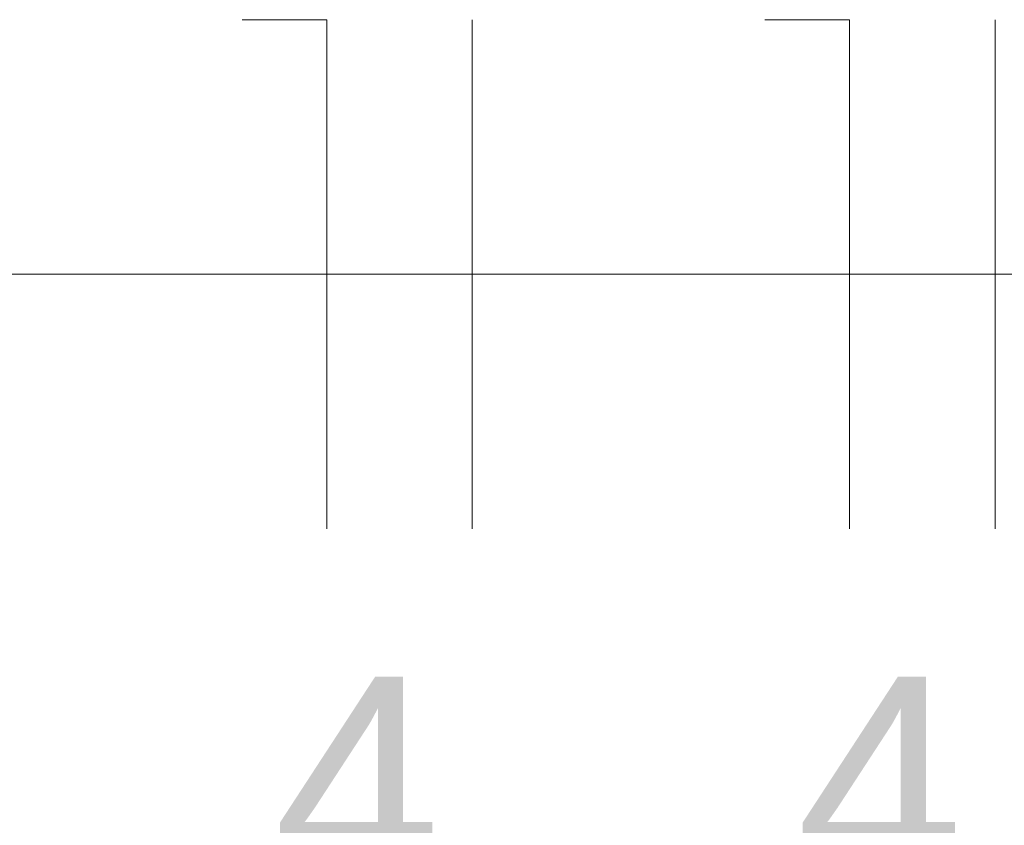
# Model space of a CAD drawing. Header units: millimetres. Extents: x 4480191 to 4481199, y -30324204 to -30323479.
# Tile 171 of 256: x 4480204.933 to 4480205.707, y -30323783.062 to -30323782.429. Entities that reach past the tile are written whole.
import ezdxf

# ---------------------------------------------------------------- set-up
doc = ezdxf.new("R2010")
doc.units = ezdxf.units.MM
doc.linetypes.add('NULL', pattern=[0])
for name, color, linetype, lineweight in [('EL-Fios (Fase 3) QD', 1, 'Continuous', 15), ('EL-Fios (Neutro) QD', 5, 'Continuous', 15), ('EL-Textos fios QD', 7, 'Continuous', 9)]:
    doc.layers.add(name, color=color, linetype=linetype, lineweight=lineweight)
doc.styles.add('ARIAL', font='arial.ttf')

msp = doc.modelspace()

# ---------------------------------------------------------------- linework, layer by layer
at = {"layer": 'EL-Fios (Fase 3) QD'}
for p, q in [((4480205.28909, -30323782.82882), (4480205.28909, -30323782.42882)), ((4480205.69977, -30323782.82882), (4480205.69977, -30323782.42882))]:
    msp.add_line(p, q, dxfattribs=at)
at = {"layer": 'EL-Fios (Neutro) QD'}
for p, q in [((4480205.17481, -30323782.42882), (4480205.10815, -30323782.42882)), ((4480205.17481, -30323782.82882), (4480205.17481, -30323782.42882)), ((4480205.58549, -30323782.42882), (4480205.51883, -30323782.42882)), ((4480205.58549, -30323782.82882), (4480205.58549, -30323782.42882))]:
    msp.add_line(p, q, dxfattribs=at)
at = {"layer": 'EL-Textos fios QD'}
msp.add_line((4480203.53124, -30323782.62882), (4480206.23995, -30323782.62882), dxfattribs=at)

# ---------------------------------------------------------------- texts
at = {"layer": 'EL-Textos fios QD', "linetype": 'NULL', "char_height": 0.17, "width": 0.2640701, "attachment_point": 7, "line_spacing_factor": 0.6, "style": 'ARIAL'}
for insert in [(4480205.13261, -30323783.11482), (4480205.54328, -30323783.11482)]:
    msp.add_mtext('4', dxfattribs=dict(at, insert=insert))

doc.saveas('drawing.dxf')
